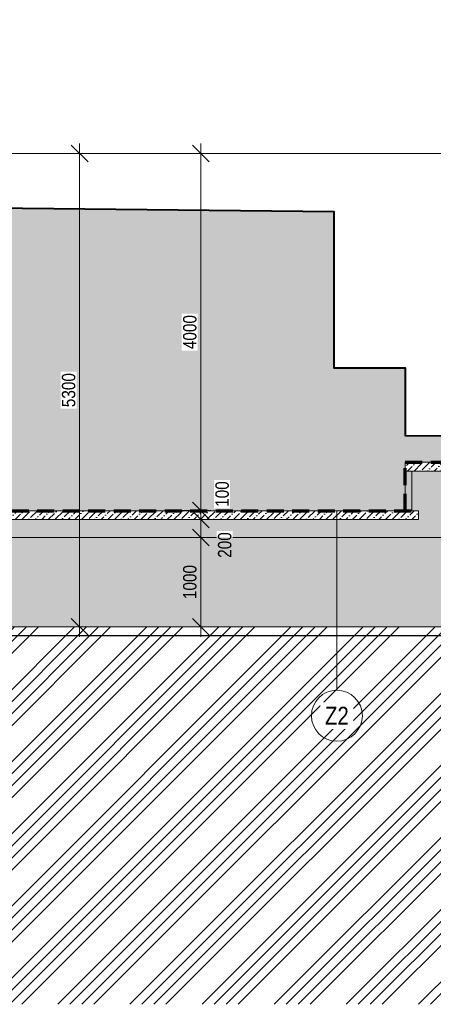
# Model space of a CAD drawing. Header units: millimetres. Extents: x -2694 to 670324, y -147023 to 76385.
# Tile 47 of 51: x 643854 to 648489, y -147023 to -135993. Entities that reach past the tile are written whole.
import ezdxf

# ---------------------------------------------------------------- set-up
doc = ezdxf.new("R2010")
doc.units = ezdxf.units.MM
doc.header["$LTSCALE"] = 10
doc.linetypes.add('ČÁRKOVANÁ', pattern=[19.05, 12.7, -6.35])
doc.layers.get('0').update_dxf_attribs({"lineweight": 20})
doc.layers.get('Defpoints').update_dxf_attribs({"lineweight": 20})
for name, color, linetype, lineweight in [('A_CARK', 72, 'ČÁRKOVANÁ', 20), ('A_KOTY', 7, 'Continuous', 13), ('A_TENKA', 4, 'Continuous', 20), ('A_TENKA_ZEMNI_PRACE', 31, 'Continuous', 20), ('A_TUCNA', 1, 'Continuous', 40)]:
    doc.layers.add(name, color=color, linetype=linetype, lineweight=lineweight)
doc.layers.add('A_SRAF', color=8, linetype='Continuous', lineweight=13, transparency=0.3)
doc.layers.add('A_SRAFY_ZB', color=7, linetype='Continuous', lineweight=13, true_color=0xc8c8c8, transparency=0.3)
doc.styles.add('KÓTY', font='ARIALN.TTF')
doc.linetypes.add('CIKCAK', pattern='A,0.00254,-5.08,[131,ltypeshp.shx,S=5.08,R=0,X=-5.08,Y=0],-10.16,[131,ltypeshp.shx,S=5.08,R=180,X=5.08,Y=0],-5.08', length=20.32254)
doc.dimstyles.new('INPROS - 75', dxfattribs={"dimscale": 75, "dimtxt": 2, "dimasz": 2.5, "dimexe": 1.5, "dimexo": 2, "dimtad": 1, "dimdec": 0, "dimrnd": 5, "dimtxsty": 'KÓTY', "dimblk": 'OBLIQUE', "dimcen": 2.5, "dimdle": 1.5, "dimadec": 0, "dimazin": 0, "dimtfac": 1, "dimtdec": 0, "dimtmove": 2, "dimatfit": 3, "dimldrblk": 'OBLIQUE', "dimfxl": 6, "dimfxlon": 1, "dimtfill": 1, "dimlwd": -1, "dimlwe": -1, "dimarcsym": 0})

# ---------------------------------------------------------------- blocks, each defined once
blk = doc.blocks.new('_Oblique')
at = {"color": 0, "linetype": 'ByBlock', "lineweight": -2}
blk.add_line((-0.5, -0.5), (0.5, 0.5), dxfattribs=at)
blk = doc.blocks.new('*D403')
at = {"layer": 'A_KOTY', "color": 0, "transparency": 16777216}
for p, q in [((644526, -137381), (644526, -142906)), ((644976, -137493), (644414, -137493)), ((644976, -142793), (644414, -142793))]:
    blk.add_line(p, q, dxfattribs=at)
at = {"layer": 'Defpoints', "color": 0, "transparency": 16777216}
for p in [(648374, -137493), (644526, -142793), (648374, -142793)]:
    blk.add_point(p, dxfattribs=at)
at = {"layer": 'A_KOTY', "color": 0, "transparency": 16777216, "xscale": 187.5, "yscale": 187.5, "zscale": 187.5}
for p, rotation in [((644526, -137493), 90), ((644526, -142793), 270)]:
    blk.add_blockref('_Oblique', p, dxfattribs=dict(at, rotation=rotation))
at = {"layer": 'A_KOTY', "color": 0, "transparency": 16777216, "insert": (644403, -140143), "char_height": 150, "attachment_point": 5, "rotation": 90, "style": 'KÓTY', "bg_fill": 3, "box_fill_scale": 1.1, "bg_fill_color": 256, "bg_fill_true_color": 13158600, "bg_fill_transparency": 0}
blk.add_mtext('5300', dxfattribs=at)
blk = doc.blocks.new('*D410')
at = {"layer": 'A_KOTY', "color": 0, "transparency": 16777216}
for p, q in [((645884, -141606), (645884, -137381)), ((645647, -137493), (645997, -137493)), ((645647, -141493), (645997, -141493))]:
    blk.add_line(p, q, dxfattribs=at)
at = {"layer": 'Defpoints', "color": 0, "transparency": 16777216}
for p in [(645497, -137493), (645884, -137493), (645497, -141493)]:
    blk.add_point(p, dxfattribs=at)
at = {"layer": 'A_KOTY', "color": 0, "transparency": 16777216, "xscale": 187.5, "yscale": 187.5, "zscale": 187.5}
for p, rotation in [((645884, -137493), 90), ((645884, -141493), 270)]:
    blk.add_blockref('_Oblique', p, dxfattribs=dict(at, rotation=rotation))
at = {"layer": 'A_KOTY', "color": 0, "transparency": 16777216, "insert": (645761, -139493), "char_height": 150, "attachment_point": 5, "rotation": 90, "style": 'KÓTY', "bg_fill": 3, "box_fill_scale": 1.1, "bg_fill_color": 256, "bg_fill_true_color": 13158600, "bg_fill_transparency": 0}
blk.add_mtext('4000', dxfattribs=at)
blk = doc.blocks.new('*D411')
at = {"layer": 'A_KOTY', "color": 0, "transparency": 16777216}
for p, q in [((645884, -141381), (645884, -141706)), ((645647, -141493), (645997, -141493)), ((645434, -141593), (645997, -141593))]:
    blk.add_line(p, q, dxfattribs=at)
at = {"layer": 'Defpoints', "color": 0, "transparency": 16777216}
for p in [(645497, -141493), (643952, -141593), (645884, -141593)]:
    blk.add_point(p, dxfattribs=at)
at = {"layer": 'A_KOTY', "color": 0, "transparency": 16777216, "insert": (646123, -141307), "char_height": 150, "attachment_point": 5, "rotation": 90, "style": 'KÓTY', "bg_fill": 3, "box_fill_scale": 1.1, "bg_fill_color": 256, "bg_fill_true_color": 13158600, "bg_fill_transparency": 0}
blk.add_mtext('100', dxfattribs=at)
at = {"layer": 'A_KOTY', "color": 0, "transparency": 16777216, "xscale": 187.5, "yscale": 187.5, "zscale": 187.5}
for p, rotation in [((645884, -141493), 90), ((645884, -141593), 270)]:
    blk.add_blockref('_Oblique', p, dxfattribs=dict(at, rotation=rotation))
blk = doc.blocks.new('*D412')
at = {"layer": 'A_KOTY', "color": 0, "transparency": 16777216}
for p, q in [((645884, -141481), (645884, -141906)), ((645434, -141593), (645997, -141593)), ((645434, -141793), (645997, -141793))]:
    blk.add_line(p, q, dxfattribs=at)
at = {"layer": 'Defpoints', "color": 0, "transparency": 16777216}
for p in [(643952, -141593), (643952, -141793), (645884, -141793)]:
    blk.add_point(p, dxfattribs=at)
at = {"layer": 'A_KOTY', "color": 0, "transparency": 16777216, "xscale": 187.5, "yscale": 187.5, "zscale": 187.5}
for p, rotation in [((645884, -141593), 90), ((645884, -141793), 270)]:
    blk.add_blockref('_Oblique', p, dxfattribs=dict(at, rotation=rotation))
at = {"layer": 'A_KOTY', "color": 0, "transparency": 16777216, "insert": (646152, -141878), "char_height": 150, "attachment_point": 5, "rotation": 90, "style": 'KÓTY', "bg_fill": 3, "box_fill_scale": 1.1, "bg_fill_color": 256, "bg_fill_true_color": 13158600, "bg_fill_transparency": 0}
blk.add_mtext('200', dxfattribs=at)
blk = doc.blocks.new('*D413')
at = {"layer": 'A_KOTY', "color": 0, "transparency": 16777216}
for p, q in [((645884, -141681), (645884, -142906)), ((645434, -141793), (645997, -141793)), ((645434, -142793), (645997, -142793))]:
    blk.add_line(p, q, dxfattribs=at)
at = {"layer": 'Defpoints', "color": 0, "transparency": 16777216}
for p in [(643952, -141793), (643952, -142793), (645884, -142793)]:
    blk.add_point(p, dxfattribs=at)
at = {"layer": 'A_KOTY', "color": 0, "transparency": 16777216, "xscale": 187.5, "yscale": 187.5, "zscale": 187.5}
for p, rotation in [((645884, -141793), 90), ((645884, -142793), 270)]:
    blk.add_blockref('_Oblique', p, dxfattribs=dict(at, rotation=rotation))
at = {"layer": 'A_KOTY', "color": 0, "transparency": 16777216, "insert": (645761, -142293), "char_height": 150, "attachment_point": 5, "rotation": 90, "style": 'KÓTY', "bg_fill": 3, "box_fill_scale": 1.1, "bg_fill_color": 256, "bg_fill_true_color": 13158600, "bg_fill_transparency": 0}
blk.add_mtext('1000', dxfattribs=at)

msp = doc.modelspace()

# ---------------------------------------------------------------- hatches: boundary and pattern name
at = {"layer": 'A_SRAF'}
h = msp.add_hatch(dxfattribs=at)
h.set_pattern_fill('ANSI34', color=256, scale=30)
h.set_pattern_definition([(45, (0, 29851), (-404.11153, 404.11153), []), (45, (134.7, 29851), (-404.11153, 404.11153), []), (45, (269.4, 29851), (-404.11153, 404.11153), []), (45, (404.1, 29851), (-404.11153, 404.11153), [])])
h.paths.add_polyline_path([(670067, -138493.2), (668249.3, -138493.3), (667474.3, -140043.2), (658711.8, -140043.2), (657211.8, -142793.2), (641635.7, -142793.2), (640135.7, -140043.2), (631301.5, -140043.2), (631056.1, -139593.2), (628780.5, -139593.2), (628780.5, -147022.8), (670067.2, -147022.8)])
h = msp.add_hatch(dxfattribs=at)
h.set_pattern_fill('ANSI36', color=256, scale=16.5, angle=-1.27e-14)
h.paths.add_polyline_path([(649673.8, -140949.4), (648173.8, -140949.4), (648173.8, -141049.4), (649673.8, -141049.4)])
h = msp.add_hatch(dxfattribs=at)
h.set_pattern_fill('GRAVEL', color=256, scale=11, angle=-90)
h.paths.add_polyline_path([(649673.8, -141049.4), (648173.8, -141049.4), (648173.8, -141493.2), (648323.8, -141493.2), (648323.8, -141593.2), (648173.8, -141593.2), (642428.5, -141593.2), (642336.3, -141753), (642336.3, -141793.2), (656511.2, -141793.2), (656511.2, -141753), (656419, -141593.2), (656361.2, -141593.2), (649523.8, -141593.2), (649523.8, -141493.2), (649673.8, -141493.2)])
h.paths.add_polyline_path([(642428.5, -141593.2), (642336.3, -141593.2), (642336.3, -141753)], flags=17)
h.paths.add_polyline_path([(656511.2, -141593.2), (656419, -141593.2), (656511.2, -141753)], flags=17)
h = msp.add_hatch(dxfattribs=at)
h.set_pattern_fill('ANSI36', color=256, scale=16.5, angle=-1.27e-14)
h.paths.add_polyline_path([(642486.3, -141493.2), (642336.3, -141493.2), (642336.3, -141593.2), (642428.5, -141593.2)])
h.paths.add_polyline_path([(648323.8, -141493.2), (648173.8, -141493.2), (642486.3, -141493.2), (642428.5, -141593.2), (648173.8, -141593.2), (648323.8, -141593.2)])
at = {"layer": 'A_SRAFY_ZB', "linetype": 'Continuous', "lineweight": -3}
msp.add_hatch(color=256, dxfattribs=at).paths.add_polyline_path([(647373.8, -139893.2), (647373.8, -138142), (642486.3, -138093.2), (642486.3, -141493.2), (648173.8, -141493.2), (648173.8, -139893.2)], flags=0)
msp.add_hatch(color=256, dxfattribs=at).paths.add_polyline_path([(649673.8, -140649.4), (648173.8, -140649.4), (648173.8, -140949.4), (649673.8, -140949.4)])

# ---------------------------------------------------------------- linework, layer by layer
at = {"layer": 'A_CARK', "color": 1, "lineweight": 70, "ltscale": 1.5}
for points in [[(648173.8, -141493.2), (648173.8, -140949.4), (649673.8, -140949.4), (649673.8, -141493.2)], [(642336.3, -141493.2), (648323.8, -141493.2)]]:
    msp.add_lwpolyline(points, dxfattribs=at)
at = {"layer": 'A_CARK', "linetype": 'CIKCAK', "lineweight": 15, "ltscale": 0.4}
msp.add_lwpolyline([(648248.8, -141493.2), (648248.8, -141049.4)], dxfattribs=at)
at = {"layer": 'A_CARK', "color": 6, "linetype": 'CIKCAK', "lineweight": 30, "ltscale": 0.7}
msp.add_lwpolyline([(641635.7, -142892.7), (657211.8, -142893.2)], dxfattribs=at)
at = {"layer": 'A_KOTY'}
msp.add_lwpolyline([(647408.2, -143504.2), (647408.2, -141493.2)], dxfattribs=at)
msp.add_circle((647408.2, -143789.9), 285.7, dxfattribs=at)
at = {"layer": 'A_TENKA'}
for p, q in [((647373.8, -138142), (642836.3, -138096.7)), ((647373.8, -139893.2), (647373.8, -138142)), ((648173.8, -139893.2), (647373.8, -139893.2)), ((648173.8, -140649.4), (648173.8, -139893.2)), ((649673.8, -140649.4), (648173.8, -140649.4)), ((648173.8, -141493.2), (648173.8, -140949.4)), ((648173.8, -140949.4), (649673.8, -140949.4)), ((642486.3, -141493.2), (648173.8, -141493.2))]:
    msp.add_line(p, q, dxfattribs=at)
at = {"layer": 'A_TENKA', "color": 5}
msp.add_lwpolyline([(632173.8, -137493.2), (670067.2, -137493.2)], dxfattribs=at)
at = {"layer": 'A_TENKA'}
for points in [[(648173.8, -140949.4), (648173.8, -141049.4), (649673.8, -141049.4)], [(642486.3, -141493.2), (642336.3, -141493.2), (642336.3, -141593.2), (648173.8, -141593.2), (648323.8, -141593.2), (648323.8, -141493.2), (648173.8, -141493.2)]]:
    msp.add_lwpolyline(points, dxfattribs=at)
at = {"layer": 'A_TENKA_ZEMNI_PRACE'}
msp.add_lwpolyline([(642336.3, -141593.2), (642336.3, -141793.2), (656511.2, -141793.2), (656511.2, -141593.2)], dxfattribs=at)
at = {"layer": 'A_TENKA_ZEMNI_PRACE', "linetype": 'Continuous', "transparency": 33554687}
msp.add_lwpolyline([(641635.7, -142793.2), (648923.8, -142793.2)], dxfattribs=at)
at = {"layer": 'A_TUCNA', "color": 23}
msp.add_lwpolyline([(628780.5, -136493.2), (630250.6, -136493.2), (630250.6, -135993.2), (630500.6, -135993.2), (630500.6, -137493.2), (632173.8, -137493.2), (632173.8, -137893.2), (632973.8, -137893.2), (632973.8, -137493.2), (635826.3, -137493.2), (635826.3, -138093.2), (642836.3, -138093.2), (647373.8, -138142), (647373.8, -139893.2), (648173.8, -139893.2), (648173.8, -140649.4), (649673.8, -140657.6)], dxfattribs=at)

# ---------------------------------------------------------------- next in the draw order: texts
at = {"layer": 'A_KOTY', "insert": (647408.2, -143789.9), "char_height": 200, "attachment_point": 5, "style": 'KÓTY', "bg_fill": 3, "box_fill_scale": 1.25, "bg_fill_color": 256, "bg_fill_transparency": 0}
msp.add_mtext('\\A1;Z2', dxfattribs=at)

# ---------------------------------------------------------------- next in the draw order: dimensions: what is measured, and where the dimension line sits
at = {"layer": 'A_KOTY'}
dim = msp.add_linear_dim(base=(644526.5, -142793.2), p1=(648373.8, -137493.2), p2=(648373.8, -142793.2), angle=90, dimstyle='INPROS - 75', dxfattribs=at)
dim.commit()
dim.dimension.update_dxf_attribs({"geometry": '*D403', "text_midpoint": (644403, -140143.2)})

# ---------------------------------------------------------------- next in the draw order: dimensions: what is measured, and where the dimension line sits
dim = msp.add_linear_dim(base=(645884.5, -137493.2), p1=(645496.9, -141493.2), p2=(645496.9, -137493.2), angle=90, dimstyle='INPROS - 75', dxfattribs=at)
dim.commit()
dim.dimension.update_dxf_attribs({"geometry": '*D410', "text_midpoint": (645761, -139493.2)})

# ---------------------------------------------------------------- next in the draw order: dimensions: what is measured, and where the dimension line sits
dim = msp.add_linear_dim(base=(645884.5, -141593.2), p1=(645496.9, -141493.2), p2=(643951.9, -141593.2), angle=90, dimstyle='INPROS - 75', dxfattribs=at)
dim.commit()
dim.dimension.update_dxf_attribs({"geometry": '*D411', "text_midpoint": (646123.4, -141307.2), "dimtype": 160})

# ---------------------------------------------------------------- next in the draw order: dimensions: what is measured, and where the dimension line sits
dim = msp.add_linear_dim(base=(645884.5, -141793.2), p1=(643951.9, -141593.2), p2=(643951.9, -141793.2), angle=90, dimstyle='INPROS - 75', dxfattribs=at)
dim.commit()
dim.dimension.update_dxf_attribs({"geometry": '*D412', "text_midpoint": (646152.4, -141877.7), "dimtype": 160})

# ---------------------------------------------------------------- next in the draw order: dimensions: what is measured, and where the dimension line sits
dim = msp.add_linear_dim(base=(645884.5, -142793.2), p1=(643951.9, -141793.2), p2=(643951.9, -142793.2), angle=90, dimstyle='INPROS - 75', dxfattribs=at)
dim.commit()
dim.dimension.update_dxf_attribs({"geometry": '*D413', "text_midpoint": (645761, -142293.2)})

# ---------------------------------------------------------------- next in the draw order: hatches: boundary and pattern name
at = {"layer": 'A_SRAF'}
h = msp.add_hatch(dxfattribs=at)
h.set_pattern_fill('AR-CONC', color=256, scale=2)
h.paths.add_polyline_path([(658711.8, -140043.2), (667474.3, -140043.2), (668249.3, -138493.3), (663780.2, -138493.5), (663671.1, -138693.5), (663521.1, -138693.5), (661376.8, -138693.5), (661186.1, -139043.2), (661036.1, -139043.2), (656361.2, -139043.2), (656361.2, -141493.2), (656511.2, -141493.2), (656511.2, -141593.2), (656511.2, -141753), (657111.8, -142793.2), (657211.8, -142793.2)])
h.paths.add_polyline_path([(656511.2, -141753), (656511.2, -141793.2), (642313, -141793.2), (641735.7, -142793.2), (657111.8, -142793.2)])
h.paths.add_polyline_path([(642486.3, -139043.2), (637811.4, -139043.2), (637661.4, -139043.2), (637470.7, -138693.5), (635176.4, -138693.5), (635067.3, -138493.5), (628780.5, -138493.2), (628780.5, -139593.2), (631056.1, -139593.2), (631301.5, -140043.2), (640135.7, -140043.2), (641635.7, -142793.2), (641735.7, -142793.2), (642336.3, -141753), (642336.3, -141593.2), (642336.3, -141493.2), (642486.3, -141493.2)])
h.paths.add_polyline_path([(642201.7, -142525.8), (642318.3, -142727.8), (642498.6, -142623.7), (642382, -142421.7)], flags=24)
h.paths.add_polyline_path([(656531.8, -142723.3), (656648.4, -142521.3), (656468.1, -142417.2), (656351.5, -142619.2)], flags=24)

doc.saveas('drawing.dxf')
